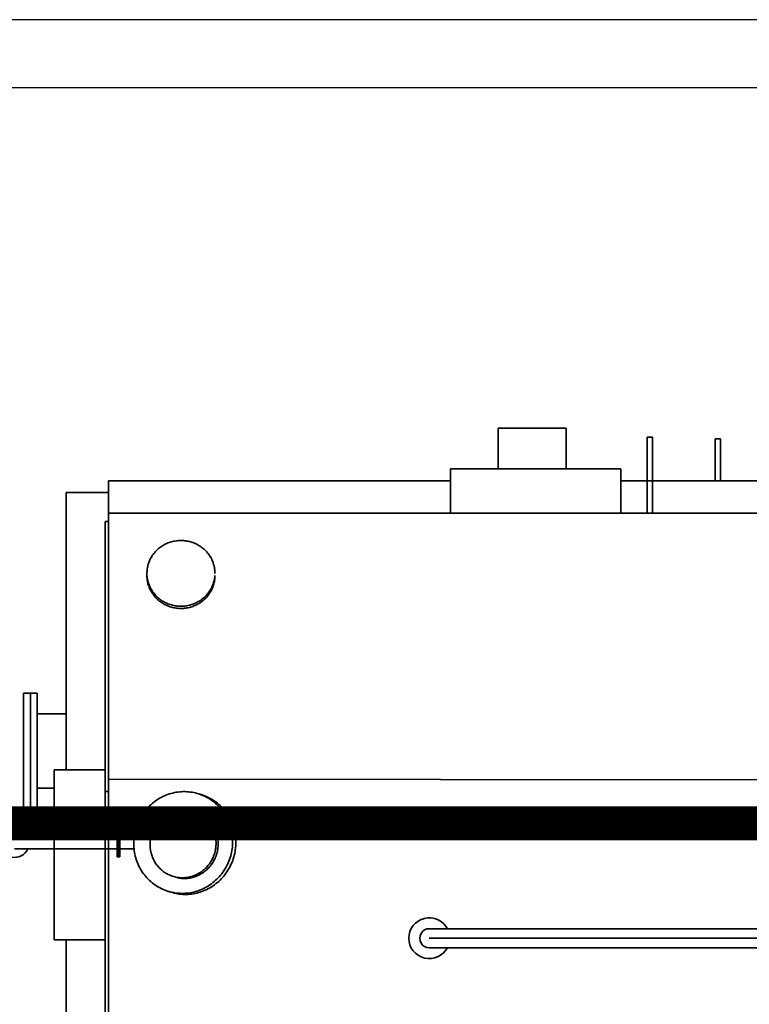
# Model space of a CAD drawing. Header units: inches. Extents: x -341304 to 31571016, y -692717 to 2132253.
# Tile 177 of 256: x 635443 to 637587, y -291177 to -288284. Entities that reach past the tile are written whole.
import ezdxf

# ---------------------------------------------------------------- set-up
doc = ezdxf.new("R2010")
doc.units = ezdxf.units.IN
doc.header["$MEASUREMENT"] = 0
doc.linetypes.add('CENTER', pattern=[2, 1.25, -0.25, 0.25, -0.25])
doc.linetypes.add('DASHDOT', pattern=[1, 0.5, -0.25, 0, -0.25])

# ---------------------------------------------------------------- blocks, each defined once
blk = doc.blocks.new('tyyyy')
at = {"color": 230, "ltscale": 100}
for p, q in [((-1266339.7, 589432.2), (-1274902.3, 589432.2)), ((-1266139.7, 589232.2), (-1274702.3, 589232.2))]:
    blk.add_line(p, q, dxfattribs=at)
at = {"color": 230, "linetype": 'Continuous', "lineweight": 35}
for p, q in [((-1272241, 588112.2), (-1272241, 588232.2)), ((-1272241, 588232.2), (-1272041, 588232.2)), ((-1272041, 588112.2), (-1272041, 588232.2)), ((-1271803.5, 587982.4), (-1271803.5, 588205.2)), ((-1271787.5, 588205.2), (-1271803.5, 588205.2)), ((-1271787.5, 587982.4), (-1271787.5, 588205.2)), ((-1271603.5, 588077.2), (-1271603.5, 588200.5)), ((-1271587.5, 588200.5), (-1271603.5, 588200.5)), ((-1271587.5, 588077.2), (-1271587.5, 588200.5)), ((-1272381, 588112.2), (-1272381, 587982.4)), ((-1272381, 588112.2), (-1271881, 588112.2)), ((-1271881, 588112.2), (-1271881, 587982.4)), ((-1273386, 585478.8), (-1273386, 588077.2)), ((-1272381, 588077.2), (-1273386, 588077.2)), ((-1271109.7, 588077.2), (-1271881, 588077.2)), ((-1273511, 587228.2), (-1273511, 588043.2)), ((-1273386, 588043.2), (-1273511, 588043.2)), ((-1271193.7, 587982.4), (-1273386, 587982.4)), ((-1273396, 585478.2), (-1273396, 587957.2)), ((-1273386, 587957.2), (-1273396, 587957.2)), ((-1273273.5, 587798.8), (-1273273.5, 587805.3)), ((-1273636, 587453.2), (-1273616, 587453.2)), ((-1273636, 587113.2), (-1273636, 587453.2)), ((-1273616, 587113.2), (-1273616, 587453.2)), ((-1273596, 587453.2), (-1273616, 587453.2)), ((-1273616, 587113.2), (-1273616, 587453.2)), ((-1273596, 587113.2), (-1273596, 587453.2)), ((-1273511, 587392.7), (-1273596, 587392.7)), ((-1273546, 587228.2), (-1273546, 586728.2)), ((-1273546, 587228.2), (-1273396, 587228.2)), ((-1270575.8, 587197.9), (-1273386, 587200.9)), ((-1273546, 587173.7), (-1273596, 587173.7)), ((-1273386, 587164.2), (-1273396, 587164.2)), ((-1273111.5, 587154.1), (-1273120.8, 587157.1)), ((-1273636, 587113.2), (-1273616, 587113.2)), ((-1273596, 587113.2), (-1273616, 587113.2)), ((-1273130.4, 587103.6), (-1273136.5, 587105.6)), ((-1273191.8, 586913.2), (-1273197.9, 586915.2)), ((-1273203.6, 586868.6), (-1273212.9, 586871.6)), ((-1266070.3, 586761.2), (-1272443.7, 586761.2)), ((-1273546, 586728.2), (-1273396, 586728.2)), ((-1273511, 586068.2), (-1273511, 586728.2)), ((-1265985.7, 586705.2), (-1272443.7, 586705.2))]:
    blk.add_line(p, q, dxfattribs=at)
at = {"color": 230, "lineweight": 35}
for p, q in [((-1273361.4, 586972.1), (-1273361.4, 587055.2)), ((-1273353.2, 587055.2), (-1273361.4, 587055.2)), ((-1273357.3, 586972.1), (-1273357.3, 587055.2)), ((-1273353.2, 586972.1), (-1273353.2, 587055.2)), ((-1273662.2, 587031.3), (-1273361.4, 587031.3)), ((-1273353.2, 587031.3), (-1273310.9, 587031.3)), ((-1273662.2, 586996), (-1273361.4, 586996)), ((-1273353.2, 586996), (-1273311.4, 586996)), ((-1273353.2, 586972.1), (-1273361.4, 586972.1))]:
    blk.add_line(p, q, dxfattribs=at)
at = {"color": 230, "linetype": 'CENTER', "lineweight": 35}
blk.add_line((-1265618.8, 586733.2), (-1272443.7, 586733.2), dxfattribs=at)
at = {"color": 230, "lineweight": 35}
for centre, radius, start, end in [((-1273662.2, 587013.7), 43, 24.2709, 335.7291), ((-1272443.7, 586733.2), 60.1, 27.7739, 332.2261)]:
    blk.add_arc(centre, radius, start, end, dxfattribs=at)
at = {"color": 230, "linetype": 'Continuous', "lineweight": 35}
blk.add_arc((-1272443.7, 586733.2), 28, 88.7946, 271.2054, dxfattribs=at)
for points, start_tangent, end_tangent in [([(-1273173.5, 587901.9), (-1273187.7, 587900.9), (-1273201.7, 587898), (-1273215, 587893.2), (-1273227.6, 587886.6), (-1273239, 587878.3), (-1273249.1, 587868.5), (-1273257.6, 587857.5), (-1273264.5, 587845.4), (-1273269.4, 587832.5), (-1273272.5, 587819), (-1273273.5, 587805.3)], (-1, 0), (0, -1)), ([(-1273073.5, 587805.3), (-1273074.5, 587819), (-1273077.5, 587832.5), (-1273082.5, 587845.4), (-1273089.4, 587857.5), (-1273097.9, 587868.5), (-1273108, 587878.3), (-1273119.4, 587886.6), (-1273132, 587893.2), (-1273145.3, 587898), (-1273159.3, 587900.9), (-1273173.5, 587901.9)], (0, 1), (-1, 0)), ([(-1273273.5, 587805.3), (-1273273.3, 587798.8)], (0, -1), (0.069155, -0.997606)), ([(-1273273.5, 587798.8), (-1273272.5, 587785.1), (-1273269.4, 587771.6), (-1273264.5, 587758.7), (-1273257.6, 587746.6), (-1273249.1, 587735.6), (-1273239, 587725.8), (-1273227.6, 587717.6), (-1273215, 587711), (-1273201.7, 587706.1), (-1273187.7, 587703.2), (-1273173.5, 587702.2)], (0, -1), (1, 0)), ([(-1273273.3, 587798.8), (-1273272.5, 587791.5), (-1273269.4, 587778.1), (-1273264.5, 587765.2), (-1273257.6, 587753.1), (-1273249.1, 587742), (-1273239, 587732.3), (-1273227.6, 587724), (-1273215, 587717.4), (-1273201.7, 587712.6), (-1273187.7, 587709.7), (-1273173.5, 587708.7)], (0.069155, -0.997606), (1, 0)), ([(-1273173.5, 587702.2), (-1273159.3, 587703.2), (-1273145.3, 587706.1), (-1273132, 587711), (-1273119.4, 587717.6), (-1273108, 587725.8), (-1273097.9, 587735.6), (-1273089.4, 587746.6), (-1273082.5, 587758.7), (-1273077.5, 587771.6), (-1273074.5, 587785.1), (-1273073.5, 587798.8)], (1, 0), (0, 1)), ([(-1273173.5, 587708.7), (-1273159.3, 587709.7), (-1273145.3, 587712.6), (-1273132, 587717.4), (-1273119.4, 587724), (-1273108, 587732.3), (-1273097.9, 587742), (-1273089.4, 587753.1), (-1273082.5, 587765.2), (-1273077.5, 587778.1), (-1273074.5, 587791.5), (-1273073.7, 587798.8)], (1, 0), (0.069155, 0.997606)), ([(-1273304.7, 587058.8), (-1273296.8, 587078.7), (-1273286.2, 587097.3), (-1273273.1, 587114.1), (-1273257.9, 587129), (-1273240.9, 587141.5), (-1273222.3, 587151.4), (-1273202.6, 587158.5), (-1273182.2, 587162.7), (-1273161.5, 587163.9), (-1273140.9, 587162), (-1273120.8, 587157.1)], (0.306991, 0.951712), (0.951712, -0.306991)), ([(-1273120.8, 587157.1), (-1273111.7, 587153.8)], (0.951712, -0.306991), (0.928204, -0.372071)), ([(-1273111.7, 587153.8), (-1273101.6, 587149.3), (-1273083.8, 587138.8), (-1273067.7, 587125.7), (-1273053.5, 587110.4), (-1273041.7, 587093.1), (-1273032.5, 587074.2), (-1273025.9, 587054.1), (-1273022.3, 587033.2), (-1273021.6, 587011.9), (-1273023.8, 586990.6), (-1273028.9, 586969.9)], (0.928204, -0.372071), (-0.306991, -0.951712)), ([(-1273111.5, 587154.1), (-1273092.4, 587146.4), (-1273074.6, 587135.8), (-1273058.4, 587122.8), (-1273044.3, 587107.4), (-1273032.5, 587090.1), (-1273023.2, 587071.2), (-1273016.7, 587051.1), (-1273013, 587030.2), (-1273012.3, 587008.9), (-1273014.6, 586987.7), (-1273019.7, 586966.9)], (0.951712, -0.306991), (-0.306991, -0.951712)), ([(-1273259.2, 587040), (-1273253.8, 587053.3), (-1273246.8, 587065.7), (-1273238.1, 587076.9), (-1273228, 587086.8), (-1273216.6, 587095.1), (-1273204.2, 587101.7), (-1273191.1, 587106.5), (-1273177.5, 587109.3), (-1273163.7, 587110.1), (-1273149.9, 587108.8), (-1273136.5, 587105.6)], (0.306991, 0.951712), (0.951712, -0.306991)), ([(-1273136.5, 587105.6), (-1273130.5, 587103.4)], (0.951712, -0.306991), (0.928204, -0.372071)), ([(-1273130.5, 587103.4), (-1273123.8, 587100.4), (-1273111.9, 587093.3), (-1273101.1, 587084.6), (-1273091.7, 587074.4), (-1273083.8, 587062.9), (-1273077.6, 587050.3), (-1273073.3, 587036.9), (-1273070.9, 587023), (-1273070.4, 587008.7), (-1273071.9, 586994.6), (-1273075.3, 586980.7)], (0.928204, -0.372071), (-0.306991, -0.951712)), ([(-1273130.4, 587103.6), (-1273117.6, 587098.4), (-1273105.7, 587091.4), (-1273095, 587082.7), (-1273085.5, 587072.4), (-1273077.7, 587060.9), (-1273071.5, 587048.3), (-1273067.1, 587034.9), (-1273064.7, 587021), (-1273064.2, 587006.8), (-1273065.7, 586992.6), (-1273069.1, 586978.7)], (0.951712, -0.306991), (-0.306991, -0.951712)), ([(-1273212.9, 586871.6), (-1273232, 586879.4), (-1273249.9, 586889.9), (-1273266, 586903), (-1273280.1, 586918.3), (-1273291.9, 586935.6), (-1273301.2, 586954.5), (-1273307.7, 586974.6), (-1273311.4, 586995.5), (-1273312.1, 587016.8), (-1273309.9, 587038.1), (-1273304.7, 587058.8)], (-0.951712, 0.306991), (0.306991, 0.951712)), ([(-1273197.9, 586915.2), (-1273210.7, 586920.4), (-1273222.6, 586927.4), (-1273233.3, 586936.1), (-1273242.8, 586946.4), (-1273250.6, 586957.9), (-1273256.8, 586970.5), (-1273261.2, 586983.9), (-1273263.6, 586997.8), (-1273264.1, 587012), (-1273262.6, 587026.2), (-1273259.2, 587040)], (-0.951712, 0.306991), (0.306991, 0.951712)), ([(-1273028.9, 586969.9), (-1273036.9, 586950), (-1273047.5, 586931.5), (-1273060.5, 586914.6), (-1273075.7, 586899.8), (-1273092.8, 586887.3), (-1273111.3, 586877.3), (-1273131, 586870.2), (-1273151.4, 586866), (-1273172.2, 586864.9), (-1273192.8, 586866.7), (-1273203.6, 586868.9)], (-0.306991, -0.951712), (-0.970664, 0.240441)), ([(-1273019.7, 586966.9), (-1273027.7, 586947), (-1273038.3, 586928.5), (-1273051.3, 586911.6), (-1273066.5, 586896.8), (-1273083.5, 586884.3), (-1273102.1, 586874.4), (-1273121.8, 586867.2), (-1273142.2, 586863), (-1273162.9, 586861.9), (-1273183.5, 586863.7), (-1273203.6, 586868.6)], (-0.306991, -0.951712), (-0.951712, 0.306991)), ([(-1273069.1, 586978.7), (-1273074.4, 586965.5), (-1273081.5, 586953.1), (-1273090.2, 586941.9), (-1273100.3, 586932), (-1273111.7, 586923.7), (-1273124.1, 586917.1), (-1273137.2, 586912.3), (-1273150.8, 586909.5), (-1273164.6, 586908.7), (-1273178.4, 586910), (-1273191.8, 586913.2)], (-0.306991, -0.951712), (-0.951712, 0.306991)), ([(-1273075.3, 586980.7), (-1273080.6, 586967.5), (-1273087.7, 586955.1), (-1273096.4, 586943.9), (-1273106.5, 586934), (-1273117.9, 586925.7), (-1273130.2, 586919), (-1273143.3, 586914.3), (-1273157, 586911.5), (-1273170.8, 586910.7), (-1273184.5, 586912), (-1273191.7, 586913.4)], (-0.306991, -0.951712), (-0.970664, 0.240441)), ([(-1273191.7, 586913.4), (-1273197.9, 586915.2)], (-0.970664, 0.240441), (-0.951712, 0.306991)), ([(-1273203.6, 586868.9), (-1273212.9, 586871.6)], (-0.970664, 0.240441), (-0.951712, 0.306991))]:
    blk.add_spline(points, degree=3, dxfattribs=dict(at, start_tangent=start_tangent, end_tangent=end_tangent))
blk = doc.blocks.new('GT REV-02')
at = {"color": 230, "linetype": 'DASHDOT', "ltscale": 2500, "const_width": 100, "elevation": 0}
blk.add_lwpolyline([(-794508.4, 23028.7), (-822440.7, 23028.7)], dxfattribs=at)
at = {"color": 7}
blk.add_blockref('tyyyy', (475940.3, -564041.7), dxfattribs=at)

msp = doc.modelspace()

# ---------------------------------------------------------------- block references
at = {"color": 230}
msp.add_blockref('GT REV-02', (1433150.1, -313674.2, 96251.3), dxfattribs=at)

doc.saveas('drawing.dxf')
